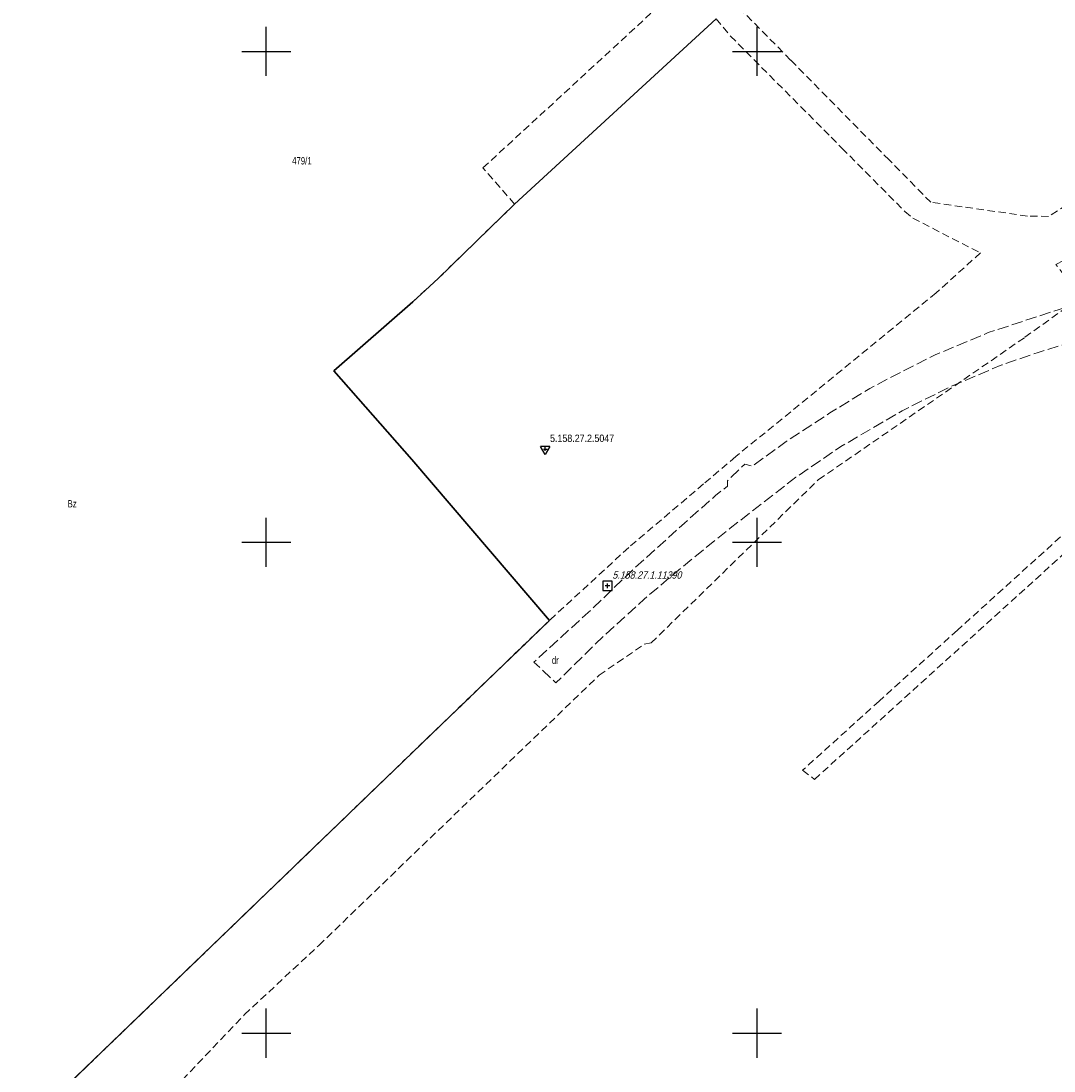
# Model space of a CAD drawing. Header units: metres. Extents: x 5548743 to 5556416, y 5707500 to 5714000.
# Tile 133 of 203: x 5554050 to 5554260, y 5710092 to 5710306. Entities that reach past the tile are written whole.
import ezdxf
from ezdxf.enums import TextEntityAlignment as Align

# ---------------------------------------------------------------- set-up
doc = ezdxf.new("R2010")
doc.units = ezdxf.units.M
doc.header["$MEASUREMENT"] = 0
for name, pattern in [('1.5_0.75', [2.25, 1.5, -0.75]), ('2.25_0.75', [3, 2.25, -0.75]), ('219-1000', [0])]:
    doc.linetypes.add(name, pattern=pattern)
doc.layers.get('0').update_dxf_attribs({"color": 2, "linetype": 'CONTINUOUS', "lineweight": 5})
for name, color, linetype in [('210-oznaczenie konturu użytku gruntowego', 7, 'CONTINUOUS'), ('211-numer działki ewidencyjnej', 7, 'CONTINUOUS'), ('218-kontur użytku gruntowego', 7, 'CONTINUOUS'), ('219-działka ewidencyjna', 7, 'CONTINUOUS'), ('jezdnia', 7, 'CONTINUOUS'), ('Szczegółowa osnowa geodezyjna pozioma', 7, 'CONTINUOUS'), ('Szczegółowa osnowa geodezyjna pozioma-Atr103', 7, 'CONTINUOUS'), ('Szczegółowa osnowa geodezyjna wysokościowa', 7, 'CONTINUOUS'), ('Szczegółowa osnowa geodezyjna wysokościowa-Atr103', 7, 'CONTINUOUS'), ('Wstawianie ramki sekcyjnej z opisem', 7, 'CONTINUOUS')]:
    doc.layers.add(name, color=color, linetype=linetype)
doc.styles.get("Standard").update_dxf_attribs({"font": 'Working1250', "width": 0.75})

# ---------------------------------------------------------------- blocks, each defined once
blk = doc.blocks.new('OSSP')
at = {"color": 0}
for p, q in [((-0.939, 0.938), (-0.939, -0.938)), ((-0.939, 0.938), (-0.939, -0.938)), ((0.936, 0.938), (-0.939, 0.938)), ((0.936, 0.938), (-0.939, 0.938)), ((0.45, 0), (-0.45, 0)), ((0.45, 0), (-0.45, 0)), ((0, -0.45), (0, 0.45)), ((0, -0.45), (0, 0.45)), ((0.936, -0.938), (0.936, 0.938)), ((0.936, -0.938), (0.936, 0.938)), ((-0.939, -0.938), (0.936, -0.938)), ((-0.939, -0.938), (0.936, -0.938))]:
    blk.add_line(p, q, dxfattribs=at)
blk = doc.blocks.new('OSSH')
at = {"color": 0}
for p, q in [((0, -1.081), (-0.936, 0.543)), ((0.939, 0.543), (-0.936, 0.543)), ((-0.375, 0), (0.375, 0)), ((0.939, 0.543), (0, -1.081)), ((0, -0.375), (0, 0.375))]:
    blk.add_line(p, q, dxfattribs=at)
blk = doc.blocks.new('RAMKA1000K')
at = {"color": 0}
for p, q in [((500, 295), (500, 305)), ((600, 295), (600, 305)), ((495, 300), (505, 300)), ((595, 300), (605, 300)), ((500, 195), (500, 205)), ((600, 195), (600, 205)), ((495, 200), (505, 200)), ((595, 200), (605, 200)), ((500, 95), (500, 105)), ((600, 95), (600, 105)), ((495, 100), (505, 100)), ((595, 100), (605, 100))]:
    blk.add_line(p, q, dxfattribs=at)

msp = doc.modelspace()

# ---------------------------------------------------------------- linework, layer by layer
at = {"layer": '218-kontur użytku gruntowego', "color": 70, "linetype": '1.5_0.75', "lineweight": 18, "flags": 128}
for points in [[(5554144.16, 5710276.28), (5554185.22, 5710314.06)], [(5554206.84, 5710298.24), (5554195.23, 5710310.03)], [(5554191.65, 5710306.66), (5554194.59, 5710303.14)], [(5554194.59, 5710303.14), (5554215.11, 5710282.5)], [(5554226.9, 5710277.89), (5554206.84, 5710298.24)], [(5554215.11, 5710282.5), (5554217.29, 5710280.3)], [(5554217.29, 5710280.3), (5554230.12, 5710267.39)], [(5554150.58, 5710268.88), (5554144.16, 5710276.28)], [(5554235.39, 5710269.27), (5554226.9, 5710277.89)], [(5554268.85, 5710272.26), (5554259.4, 5710266.38)], [(5554135.02, 5710253.74), (5554150.58, 5710268.88)], [(5554255.12, 5710266.46), (5554235.39, 5710269.27)], [(5554230.12, 5710267.39), (5554231.74, 5710266.01)], [(5554231.74, 5710266.01), (5554245.53, 5710258.96)], [(5554254.59, 5710241.77), (5554288.4, 5710266.17)], [(5554259.4, 5710266.38), (5554255.12, 5710266.46)], [(5554245.53, 5710258.96), (5554236.48, 5710250.8)], [(5554129.85, 5710249.01), (5554135.02, 5710253.74)], [(5554236.48, 5710250.8), (5554195.65, 5710217.45)], [(5554113.77, 5710234.9), (5554129.85, 5710249.01)], [(5554212.48, 5710212.73), (5554254.59, 5710241.77)], [(5554129.65, 5710216.86), (5554113.77, 5710234.9)], [(5554295.18, 5710231.27), (5554240.81, 5710182.09)], [(5554211.7, 5710151.7), (5554295.45, 5710227.47)], [(5554157.72, 5710184.1), (5554129.65, 5710216.86)], [(5554195.65, 5710217.45), (5554189.09, 5710211.88)], [(5554178.44, 5710179.52), (5554212.48, 5710212.73)], [(5554189.09, 5710211.88), (5554173.85, 5710198.95)], [(5554173.85, 5710198.95), (5554157.72, 5710184.1)], [(5554050.03, 5710080.31), (5554157.72, 5710184.1)], [(5554157.72, 5710184.1), (5554050.03, 5710080.31)], [(5554240.81, 5710182.09), (5554224.87, 5710167.66)], [(5554167.81, 5710172.92), (5554177.01, 5710179.22)], [(5554177.01, 5710179.22), (5554178.44, 5710179.52)], [(5554110.71, 5710117.88), (5554167.81, 5710172.92)], [(5554224.87, 5710167.66), (5554209.29, 5710153.57)], [(5554209.29, 5710153.57), (5554211.7, 5710151.7)], [(5554095.56, 5710103.79), (5554110.71, 5710117.88)], [(5554072.06, 5710079.11), (5554095.56, 5710103.79)]]:
    msp.add_lwpolyline(points, dxfattribs=at)
at = {"layer": '219-działka ewidencyjna', "color": 94, "linetype": '219-1000', "lineweight": 30, "flags": 128}
for points in [[(5554191.65, 5710306.66), (5554150.58, 5710268.88)], [(5554150.58, 5710268.88), (5554135.02, 5710253.74)], [(5554135.02, 5710253.74), (5554129.85, 5710249.01)], [(5554129.85, 5710249.01), (5554113.77, 5710234.9)], [(5554113.77, 5710234.9), (5554129.65, 5710216.86)], [(5554129.65, 5710216.86), (5554157.72, 5710184.1)], [(5554050.03, 5710080.31), (5554157.72, 5710184.1)]]:
    msp.add_lwpolyline(points, dxfattribs=at)
at = {"layer": 'jezdnia', "color": 252, "linetype": '2.25_0.75', "lineweight": 18, "flags": 128}
msp.add_lwpolyline([(5554286.87, 5710246.53), (5554310.62, 5710249.39), (5554313.02, 5710249.64), (5554356.51, 5710253.11), (5554398.75, 5710256.18), (5554458.33, 5710260.65), (5554520.28, 5710265.46), (5554529.94, 5710266.3), (5554533.96, 5710266.54), (5554642.18, 5710274.85), (5554752.55, 5710283.55), (5554757.3, 5710284.09), (5554764.62, 5710284.87), (5554772.72, 5710286.02), (5554780.26, 5710287.1), (5554788.19, 5710288.57), (5554794.39, 5710289.76), (5554801.87, 5710291.51), (5554817.73, 5710295.59), (5554822.95, 5710297.38), (5554830.44, 5710299.81), (5554836.13, 5710302.09), (5554844.96, 5710305.26), (5554850.94, 5710307.74), (5554855.73, 5710309.77), (5554864.28, 5710313.78), (5554868.44, 5710315.93), (5554879.13, 5710321.64), (5554893.08, 5710329.84), (5554900.82, 5710334.86), (5554905.94, 5710338.07), (5554932.96, 5710356.3), (5554953.33, 5710370.25), (5554955.04, 5710371.15), (5554957.52, 5710371.74), (5554960.56, 5710371.56), (5554961.95, 5710371.05), (5554963.17, 5710370.34), (5554955.43, 5710383.54), (5554954.57, 5710381.37), (5554953.36, 5710379.34), (5554941.62, 5710370.79), (5554913.34, 5710351.2), (5554889.37, 5710335.59), (5554879.09, 5710329.48), (5554867.79, 5710323.34), (5554856.7, 5710317.87), (5554851.12, 5710315.25), (5554837.39, 5710309.59), (5554822.28, 5710304.4), (5554810.81, 5710300.94), (5554791, 5710295.98), (5554781.3, 5710294.19), (5554760.54, 5710291.41), (5554749.22, 5710290.2), (5554712.72, 5710287.45), (5554626.12, 5710280.54), (5554543.48, 5710274.22), (5554509.19, 5710271.71), (5554421.1, 5710264.86), (5554411.37, 5710264.31), (5554375.97, 5710264.45), (5554315.99, 5710259.97), (5554313.02, 5710260), (5554310.28, 5710260.32), (5554282.8, 5710253.32), (5554276.46, 5710251.4), (5554271.61, 5710250.29), (5554270.32, 5710250.46), (5554268.79, 5710251.53), (5554265.84, 5710257.11), (5554264.79, 5710258.71), (5554260.9, 5710256.6), (5554262.31, 5710254.76), (5554263.87, 5710250.46), (5554263.57, 5710248.09), (5554247.08, 5710242.71), (5554236.32, 5710238.19), (5554229.58, 5710234.81), (5554222.95, 5710231.33), (5554214.84, 5710226.35), (5554205.93, 5710220.52), (5554199.06, 5710215.52), (5554197.52, 5710215.94), (5554193.99, 5710212.54), (5554193.95, 5710211.46), (5554191.56, 5710209.53), (5554185.2, 5710203.91), (5554175.02, 5710194.7), (5554165.59, 5710185.7), (5554154.52, 5710175.6), (5554158.99, 5710171.37), (5554168.86, 5710181), (5554177.03, 5710188.43), (5554184.81, 5710195.02), (5554194.51, 5710202.86), (5554207.91, 5710213.24), (5554217.1, 5710219.5), (5554229.56, 5710226.79), (5554239.49, 5710231.76), (5554249.85, 5710236.13), (5554257.27, 5710238.67), (5554263.03, 5710240.46), (5554271.4, 5710242.87), (5554277.72, 5710244.36), (5554283.77, 5710245.89)], close=True, dxfattribs=at)

# ---------------------------------------------------------------- block references
at = {"layer": 'Szczegółowa osnowa geodezyjna pozioma', "color": 252, "linetype": 'Continuous', "lineweight": 13}
msp.add_blockref('OSSP', (5554169.526, 5710191.135), dxfattribs=at)
at = {"layer": 'Szczegółowa osnowa geodezyjna wysokościowa', "color": 252, "linetype": 'Continuous', "lineweight": 13}
msp.add_blockref('OSSH', (5554156.83, 5710218.99), dxfattribs=at)
at = {"layer": 'Wstawianie ramki sekcyjnej z opisem', "color": 8, "linetype": 'Continuous', "lineweight": 5}
msp.add_blockref('RAMKA1000K', (5553600, 5710000), dxfattribs=at)
msp.add_blockref('RAMKA1000K', (5553600, 5710000), dxfattribs=at)
msp.add_blockref('RAMKA1000K', (5553600, 5710000), dxfattribs=at)
msp.add_blockref('RAMKA1000K', (5553600, 5710000), dxfattribs=at)

# ---------------------------------------------------------------- texts
at = {"layer": '210-oznaczenie konturu użytku gruntowego', "color": 70, "linetype": 'Continuous', "lineweight": 18, "width": 0.79}
for s, p in [('Bz', (5554059.52, 5710207.1)), ('dr', (5554158.19, 5710175.23))]:
    msp.add_text(s, height=1.5, dxfattribs=at).set_placement(p)
at = {"layer": '211-numer działki ewidencyjnej', "color": 94, "linetype": 'Continuous', "lineweight": 30, "width": 0.79}
msp.add_text('479/1', height=1.5, dxfattribs=at).set_placement((5554105.28, 5710276.97))
at = {"layer": 'Szczegółowa osnowa geodezyjna pozioma-Atr103', "color": 252, "oblique": 15, "width": 0.9}
msp.add_text('5.158.27.1.11390', height=1.5, dxfattribs=at).set_placement((5554170.526, 5710192.135), align=Align.BOTTOM_LEFT)
at = {"layer": 'Szczegółowa osnowa geodezyjna wysokościowa-Atr103', "color": 252, "width": 0.9}
msp.add_text('5.158.27.2.5047', height=1.5, dxfattribs=at).set_placement((5554157.83, 5710219.99), align=Align.BOTTOM_LEFT)

doc.saveas('drawing.dxf')
